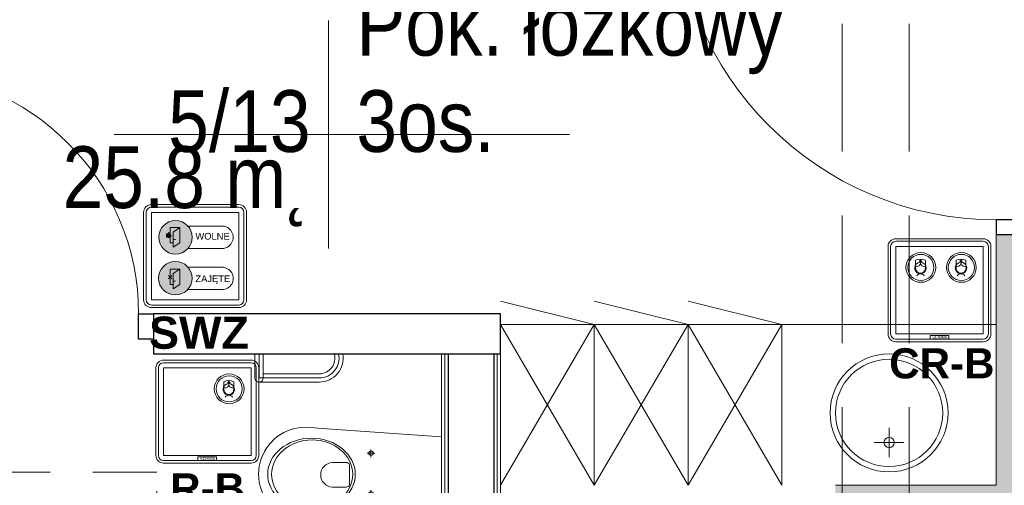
# Model space of a CAD drawing. Header units: centimetres. Extents: x -1316 to 21770, y -8842 to 3590.
# Tile 7 of 125: x -932 to -565, y 939 to 1113. Entities that reach past the tile are written whole.
import ezdxf

# ---------------------------------------------------------------- set-up
doc = ezdxf.new("R2010")
doc.units = ezdxf.units.CM
for name, pattern in [('Hidden', [71.4375, 47.625, -23.8125]), ('Ponad', [39.688, 23.813, -15.875]), ('Ukryte', [71.438, 47.625, -23.813])]:
    doc.linetypes.add(name, pattern=pattern)
for name, color, linetype, lineweight in [('A-AREA-IDEN', 2, 'Continuous', 13), ('A-DETL-GENF', 92, 'Continuous', 9), ('A-DETL-HDLN', 90, 'Ukryte', 9), ('A-DETL-MEDM', 33, 'Continuous', 13), ('A-DOOR', 31, 'Continuous', 13), ('A-FLOR-OVHD', 1, 'Ponad', 9), ('A-WALL', 113, 'Continuous', 13), ('A-WALL-FNSH', 113, 'Continuous', 13), ('A-WALL-PATT', 111, 'Continuous', 13), ('I-FURN', 30, 'Continuous', 9), ('P-SANR-FIXT', 6, 'Continuous', 9), ('PRZYW_Elementy_inst_przyw', 7, 'Continuous', 9)]:
    doc.layers.add(name, color=color, linetype=linetype, lineweight=lineweight)
doc.styles.add('adam', font='arialbd.ttf')
doc.styles.add('Arial_11', font='arial.ttf', dxfattribs={"width": 0.85, "height": 23})
doc.styles.add('GENERATED_STYLE_1', font='arial.ttf')

# ---------------------------------------------------------------- blocks, each defined once
blk = doc.blocks.new('Blat - Blat-V3-5_piętro III __10_50 m_ - stan projektowany')
at = {"layer": 'I-FURN'}
for p, q in [((0, 60), (0, 0)), ((80, 60), (0, 60))]:
    blk.add_line(p, q, dxfattribs=at)
blk = doc.blocks.new('DRZWI 1S - automatyczna etykieta - Drzwi 90 _łazienkowe_-2364283-5_piętro III __10_50 m_ - stan projektowany')
at = {"layer": 'A-DETL-GENF'}
for p, q in [((-50.5, 2), (-45, 2)), ((-50.5, -7.5), (-50.5, 2)), ((-45, 2), (-45, -7.5)), ((45, 2), (50.5, 2)), ((45, -7.5), (45, 2)), ((50.5, 2), (50.5, -7.5)), ((-45, -7.5), (-50.5, -7.5)), ((50.5, -7.5), (45, -7.5))]:
    blk.add_line(p, q, dxfattribs=at)
at = {"layer": 'A-DETL-MEDM', "lineweight": 25}
for p, q in [((-50.5, -7.5), (-50.5, 2)), ((-50.5, 2), (-45, 2)), ((-45, 2), (-45, -7.5)), ((45, 2), (45, -7.5)), ((50.5, 2), (45, 2)), ((50.5, -7.5), (50.5, 2)), ((-45, -7.5), (-50.5, -7.5)), ((45, -7.5), (50.5, -7.5))]:
    blk.add_line(p, q, dxfattribs=at)
at = {"layer": 'A-DOOR'}
blk.add_line((45, -7.5), (45, -97.5), dxfattribs=at)
blk.add_arc((45, -7.5), 90, 180, 270, dxfattribs=at)
blk = doc.blocks.new('umywalka okrągła d _44cm stal nierdzewna - Type 1-2178342-5_piętro III __10_50 m_ - stan projektowany')
at = {"layer": 'P-SANR-FIXT'}
for p, q in [((12.5, 16.43), (12.5, 27.43)), ((7, 21.93), (18, 21.93))]:
    blk.add_line(p, q, dxfattribs=at)
for centre, radius in [((12.5, 33), 22), ((12.5, 33), 20), ((12.5, 21.93), 1.9)]:
    blk.add_circle(centre, radius, dxfattribs=at)
blk = doc.blocks.new('miska ustępowa dla N_35_5x54 wisząca koło narożna - Type 1-2357501-5_piętro III __10_50 m_ - stan projektowany')
at = {"layer": 'P-SANR-FIXT'}
for p, q in [((-1.4, -11), (-4.56, -55.56)), ((29.22, -55.56), (26.4, -11)), ((44.09, -92.2), (44.09, -11)), ((47.21, -92.2), (47.21, -11)), ((4.69, -35.9), (4.69, -38.7)), ((19.8, -35.9), (19.8, -38.7)), ((3.32, -37.31), (6.14, -37.31)), ((18.43, -37.31), (21.25, -37.31)), ((8.17, -46.6), (8.17, -51.72)), ((16.4, -45.33), (9.09, -45.33)), ((17.32, -51.72), (17.32, -46.6)), ((-24.94, -56.63), (-24.94, -77.5)), ((-23.38, -56.63), (-23.38, -79.06)), ((-21.82, -56.63), (-21.82, -79.06)), ((-4.56, -55.56), (-4.88, -59.89)), ((29.58, -59.89), (29.22, -55.56)), ((-4.88, -59.89), (-4.82, -64.32)), ((29.53, -64.32), (29.58, -59.89)), ((-4.82, -64.32), (-4.57, -65.68)), ((-4.57, -65.68), (-4.19, -67.09)), ((29.19, -67.09), (29.57, -65.68)), ((29.57, -65.68), (29.53, -64.32)), ((-4.19, -67.09), (-3.69, -68.46)), ((-3.69, -68.46), (-3.07, -69.78)), ((-3.07, -69.78), (-2.34, -71.05)), ((27.34, -71.05), (28.07, -69.78)), ((28.07, -69.78), (28.69, -68.46)), ((28.69, -68.46), (29.19, -67.09)), ((-2.34, -71.05), (-1.51, -72.26)), ((-1.51, -72.26), (-0.58, -73.39)), ((-0.58, -73.39), (1.02, -74.96)), ((23.98, -74.96), (25.58, -73.39)), ((25.58, -73.39), (26.51, -72.26)), ((26.51, -72.26), (27.34, -71.05)), ((1.02, -74.96), (2.75, -76.27)), ((2.75, -76.27), (4.01, -77.03)), ((4.01, -77.03), (6.13, -78.05)), ((18.87, -78.05), (20.99, -77.03)), ((20.99, -77.03), (22.25, -76.27)), ((22.25, -76.27), (23.98, -74.96)), ((-32.35, -77.5), (-23.38, -77.5)), ((-23.38, -79.06), (-32.35, -79.06)), ((-23.38, -80.62), (-32.35, -80.62)), ((6.13, -78.05), (7.56, -78.51)), ((7.56, -78.51), (9.56, -78.98)), ((9.56, -78.98), (11.02, -79.17)), ((11.02, -79.17), (12.5, -79.25)), ((12.5, -79.25), (13.98, -79.17)), ((13.98, -79.17), (15.44, -78.98)), ((15.44, -78.98), (17.44, -78.51)), ((17.44, -78.51), (18.87, -78.05))]:
    blk.add_line(p, q, dxfattribs=at)
for centre in [(4.69, -37.31), (19.8, -37.31)]:
    blk.add_circle(centre, 0.825, dxfattribs=at)
for centre, radius, start, end in [((-30.79, -56.63), 8.97, 0, 99.9996), ((9.34, -46.48), 1.17, 102.2339, 185.8899), ((16.15, -46.48), 1.17, 354.1101, 77.7661), ((-30.79, -56.63), 7.41, 0, 102.1327), ((-30.79, -56.63), 5.85, 0, 105.4382), ((12.74, -51.5), 4.58, 182.8022, 357.1978), ((-23.38, -79.06), 1.56, 0, 90), ((-23.38, -79.06), 1.56, 270, 0), ((45.65, -92.2), 1.56, 180, 360)]:
    blk.add_arc(centre, radius, start, end, dxfattribs=at)
for centre, major_axis, ratio in [((12.55, -59.51), (0, 16.33), 0.823529), ((12.55, -59.26), (0, 15.16), 0.845174)]:
    blk.add_ellipse(centre, major_axis=major_axis, ratio=ratio, dxfattribs=at)
blk = doc.blocks.new('szafki szatniowe - szafki bez siedziska-1388164-5_piętro III __10_50 m_ - stan projektowany')
at = {"layer": 'I-FURN'}
for p, q in [((17.5, -60), (-17.5, 0)), ((-17.5, 0), (-17.5, -60)), ((52.5, -60), (17.5, 0)), ((17.5, -60), (17.5, 0)), ((87.5, -60), (52.5, 0)), ((17.5, 0), (-17.5, -60)), ((52.5, 0), (17.5, -60)), ((17.5, 0), (17.5, -60)), ((87.5, 0), (52.5, -60)), ((52.5, 0), (52.5, -60)), ((52.5, -60), (52.5, 0)), ((-17.5, -60), (17.5, -68.63)), ((-17.5, -60), (17.5, -60)), ((17.5, -60), (52.5, -68.63)), ((17.5, -60), (52.5, -60)), ((52.5, -60), (87.5, -68.63)), ((52.5, -60), (87.5, -60))]:
    blk.add_line(p, q, dxfattribs=at)
blk = doc.blocks.new('DRZWI 1S - automatyczna etykieta - Drzwi 120-2381491-5_piętro III __10_50 m_ - stan projektowany')
at = {"layer": 'A-DETL-GENF'}
for p, q in [((-65.5, 6), (-65.5, -3.5)), ((-60, 6), (-65.5, 6)), ((-60, -3.5), (-60, 6)), ((65.5, 6), (60, 6)), ((60, 6), (60, -3.5)), ((65.5, -3.5), (65.5, 6)), ((-65.5, -3.5), (-60, -3.5)), ((60, -3.5), (65.5, -3.5))]:
    blk.add_line(p, q, dxfattribs=at)
at = {"layer": 'A-DETL-MEDM', "lineweight": 25}
for p, q in [((-60, 6), (-65.5, 6)), ((-65.5, 6), (-65.5, -3.5)), ((-60, -3.5), (-60, 6)), ((60, -3.5), (60, 6)), ((60, 6), (65.5, 6)), ((65.5, 6), (65.5, -3.5)), ((-65.5, -3.5), (-60, -3.5)), ((65.5, -3.5), (60, -3.5))]:
    blk.add_line(p, q, dxfattribs=at)
at = {"layer": 'A-DOOR'}
blk.add_line((60, 6), (60, 126), dxfattribs=at)
blk.add_arc((60, 6), 120, 90, 180, dxfattribs=at)
blk = doc.blocks.new('METKA_POMIESZCZENIA2 - Rozbudowana - bez ramki-2396678-5_piętro III __10_50 m_ - stan projektowany')
at = {"layer": 'A-AREA-IDEN'}
for p, q in [((0, 0.425), (0, 0)), ((0.0976, 0), (-0.8, 0)), ((-0.8, 0), (0.9, 0)), ((0, 0), (0, -0.425))]:
    blk.add_line(p, q, dxfattribs=at)
blk = doc.blocks.new('Ikona2')
at = {"layer": 'PRZYW_Elementy_inst_przyw'}
h = blk.add_hatch(color=106, dxfattribs=at)
h.dxf.hatch_style = 1
h.paths.add_polyline_path([(0.1, -0.27), (-0.1, -0.27), (-0.1, -0.5), (0.1, -0.5)])
h.paths.add_polyline_path([(0.1, -0.5), (-0.1, -0.5), (-0.1, -0.7), (0.1, -0.7)])
h.paths.add_polyline_path([(0.34, -0.5), (0.1, -0.5), (0.1, -0.7), (0.34, -0.7)])
h.paths.add_polyline_path([(-0.1, -0.5), (-0.34, -0.5), (-0.34, -0.7), (-0.1, -0.7)])
h.paths.add_polyline_path([(0.1, -0.7), (-0.1, -0.7), (-0.1, -0.94), (0.1, -0.94)])
at = {"layer": 'PRZYW_Elementy_inst_przyw', "color": 106}
for p, q in [((-1.58, -1.86), (-1.58, -0.37)), ((1.58, -1.86), (1.58, -0.37))]:
    blk.add_line(p, q, dxfattribs=at)
for points in [[(0.34, -0.5), (0.34, -0.7), (-0.34, -0.7), (-0.34, -0.5)], [(-0.1, -0.27), (0.1, -0.27), (0.1, -0.94), (-0.1, -0.94)]]:
    blk.add_lwpolyline(points, close=True, dxfattribs=at)
for centre, radius, start, end in [((0, -3.55), 3.55, 63.5398, 116.4602), ((0, -2.84), 1.85, 31.7978, 276.8309), ((0.01, -2.9), 1.6, 156.7793, 23.2207), ((0, -2.85), 1.65, 89.6447, 89.8927), ((-0.01, -2.84), 1.86, 277.2029, 31.4258), ((0, -6.13), 1.43, 32.8175, 147.1825)]:
    blk.add_arc(centre, radius, start, end, dxfattribs=at)
at = {"layer": 'PRZYW_Elementy_inst_przyw', "color": 106, "lineweight": 5}
for centre, start, end in [((-1.13, -1.18), 253.1892, 358.3615), ((1.15, -1.18), 181.6385, 286.8108)]:
    blk.add_arc(centre, 1.14, start, end, dxfattribs=at)
blk = doc.blocks.new('R-B')
at = {"layer": 'PRZYW_Elementy_inst_przyw'}
for p, q in [((16.32, 0), (-16.32, 0)), ((-19.2, -2.88), (-19.2, -35.52)), ((-18.24, -2.88), (-18.24, -35.52)), ((-16.32, -0.96), (16.32, -0.96)), ((18.24, -2.88), (18.24, -35.52)), ((19.2, -35.52), (19.2, -2.88)), ((-16.32, -37.44), (16.32, -37.44)), ((-16.32, -38.4), (16.32, -38.4))]:
    blk.add_line(p, q, dxfattribs=at)
at = {"layer": 'PRZYW_Elementy_inst_przyw', "color": 7}
blk.add_lwpolyline([(-16.32, -2.88), (16.32, -2.88), (16.32, -35.52), (-16.32, -35.52)], close=True, dxfattribs=at)
at = {"layer": 'PRZYW_Elementy_inst_przyw', "color": 0}
blk.add_lwpolyline([(-3.49, -36.08), (3.49, -36.08), (3.49, -37.44), (-3.49, -37.44)], close=True, dxfattribs=at)
at = {"layer": 'PRZYW_Elementy_inst_przyw', "lineweight": 5}
for radius in [5.55, 4.87]:
    blk.add_circle((8.16, -10.7), radius, dxfattribs=at)
at = {"layer": 'PRZYW_Elementy_inst_przyw'}
for centre, radius, start, end in [((-16.32, -2.88), 2.88, 90, 180), ((16.32, -2.88), 2.88, 0, 90), ((-16.32, -2.88), 1.92, 90, 180), ((16.32, -2.88), 1.92, 0, 90), ((-16.32, -35.52), 2.88, 180, 270), ((-16.32, -35.52), 1.92, 180, 270), ((16.32, -35.52), 2.88, 270, 0), ((16.32, -35.52), 1.92, 270, 0)]:
    blk.add_arc(centre, radius, start, end, dxfattribs=at)
at = {"layer": 'PRZYW_Elementy_inst_przyw', "lineweight": 5, "xscale": 1.155937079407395, "yscale": 1.155937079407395, "zscale": 1.155937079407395}
blk.add_blockref('Ikona2', (8.03, -7.61), dxfattribs=at)
at = {"layer": 'PRZYW_Elementy_inst_przyw', "color": 0, "insert": (-2.71, -36.19), "char_height": 1.056, "attachment_point": 1}
blk.add_mtext_dynamic_manual_height_columns('SCHIMA', width=11.8192, gutter_width=12.5, heights=[0], dxfattribs=at)
at = {"layer": 'PRZYW_Elementy_inst_przyw', "color": 7, "linetype": 'Continuous', "lineweight": -3, "style": 'adam'}
blk.add_attdef('NAZWA', (-13.85, -53.45), '', height=11.25, dxfattribs=at)
blk = doc.blocks.new('Sygnalizator Wolne-Zajęte')
at = {"linetype": 'Continuous', "lineweight": 20, "true_color": 0x139b48}
h = blk.add_hatch(color=114, dxfattribs=at)
h.dxf.hatch_style = 1
edge = h.paths.add_edge_path()
edge.add_arc((6.13, -12.18), 6.24, 0, 360)
at = {"linetype": 'Continuous', "lineweight": 20, "true_color": 0xffffff}
h = blk.add_hatch(color=7, dxfattribs=at)
h.dxf.hatch_style = 1
h.paths.add_polyline_path([(2.79, -10.93), (3.54, -10.93), (3.54, -10.4), (4.49, -11.58), (3.54, -12.43), (3.54, -12.09), (2.79, -12.09)])
at = {"linetype": 'Continuous', "lineweight": 20, "true_color": 0xcd2027}
h = blk.add_hatch(color=242, dxfattribs=at)
h.dxf.hatch_style = 1
edge = h.paths.add_edge_path()
edge.add_arc((6.08, -27.43), 6.24, 0, 360)
at = {"color": 7, "linetype": 'Continuous', "lineweight": 20, "true_color": 0xffffff}
for p, q in [((3.54, -10.93), (3.54, -10.4)), ((3.54, -10.4), (4.49, -11.58)), ((7.71, -8.56), (4.17, -8.56)), ((4.17, -8.56), (4.17, -10.92)), ((5.21, -10.22), (7.71, -8.56)), ((5.21, -10.22), (5.21, -15.89)), ((7.71, -8.56), (7.71, -14.23)), ((4.49, -11.58), (3.54, -12.43)), ((3.54, -12.43), (3.54, -12.09)), ((4.17, -12.19), (4.17, -14.23)), ((4.17, -14.23), (5.21, -14.23)), ((5.21, -13.06), (6.09, -13.06)), ((5.21, -15.89), (7.71, -14.23)), ((7.71, -24.08), (4.17, -24.08)), ((4.17, -24.08), (4.17, -26.44)), ((5.21, -25.74), (7.71, -24.08)), ((7.71, -24.08), (7.71, -29.74)), ((4.72, -26.44), (3.48, -27.71)), ((3.5, -26.44), (4.75, -27.71)), ((4.17, -27.71), (4.17, -29.74)), ((5.21, -25.74), (5.21, -31.41)), ((5.21, -28.57), (6.09, -28.57)), ((4.17, -29.74), (5.21, -29.74)), ((5.21, -31.41), (7.71, -29.74))]:
    blk.add_line(p, q, dxfattribs=at)
at = {"color": 251, "linetype": 'Continuous', "lineweight": 20, "true_color": 0x636466}
for p, q in [((23.49, -8.01), (10.7, -7.99)), ((23.49, -16.35), (10.75, -16.33)), ((23.5, -23.34), (10.73, -23.31)), ((23.51, -31.67), (10.64, -31.65))]:
    blk.add_line(p, q, dxfattribs=at)
at = {"color": 7, "linetype": 'Continuous', "lineweight": 20, "true_color": 0xffffff}
blk.add_lwpolyline([(3.54, -12.09), (2.79, -12.09), (2.79, -10.93), (3.54, -10.93)], dxfattribs=at)
at = {"color": 251, "linetype": 'Continuous', "lineweight": 20, "true_color": 0x636466}
for centre in [(23.47, -12.18), (23.49, -27.5)]:
    blk.add_arc(centre, 4.17, 269.55, 90.0001, dxfattribs=at)
at = {"layer": 'PRZYW_Elementy_inst_przyw', "lineweight": 20}
for p, q in [((29.76, 0), (-2.88, 0)), ((-5.76, -2.88), (-5.76, -35.52)), ((-4.8, -2.88), (-4.8, -35.52)), ((-2.88, -0.96), (29.76, -0.96)), ((31.68, -2.88), (31.68, -35.52)), ((32.64, -35.52), (32.64, -2.88)), ((-2.88, -37.44), (29.76, -37.44)), ((-2.88, -38.4), (29.76, -38.4))]:
    blk.add_line(p, q, dxfattribs=at)
at = {"layer": 'PRZYW_Elementy_inst_przyw', "color": 7, "lineweight": 20}
blk.add_lwpolyline([(-2.88, -2.88), (29.76, -2.88), (29.76, -35.52), (-2.88, -35.52)], close=True, dxfattribs=at)
at = {"layer": 'PRZYW_Elementy_inst_przyw', "color": 251, "lineweight": 20, "true_color": 0x636466}
for centre in [(6.13, -12.18), (6.08, -27.43)]:
    blk.add_circle(centre, 6.24, dxfattribs=at)
at = {"layer": 'PRZYW_Elementy_inst_przyw', "lineweight": 20}
for centre, radius, start, end in [((-2.88, -2.88), 2.88, 90, 180), ((29.76, -2.88), 2.88, 0, 90), ((-2.88, -2.88), 1.92, 90, 180), ((29.76, -2.88), 1.92, 0, 90), ((-2.88, -35.52), 2.88, 180, 270), ((-2.88, -35.52), 1.92, 180, 270), ((29.76, -35.52), 2.88, 270, 0), ((29.76, -35.52), 1.92, 270, 0)]:
    blk.add_arc(centre, radius, start, end, dxfattribs=at)
at = {"color": 116, "linetype": 'Continuous', "lineweight": 20, "true_color": 0x136734, "char_height": 2.5, "attachment_point": 1, "style": 'GENERATED_STYLE_1'}
for s, insert in [('WOLNE', (13.56, -10.53)), ('{\\C244;\\c1973145;ZAJĘTE}', (13.56, -26.4))]:
    blk.add_mtext_dynamic_manual_height_columns(s, width=11.3525, gutter_width=7.5, heights=[0], dxfattribs=dict(at, insert=insert))
at = {"insert": (-3.73, -41.76), "char_height": 2.5, "width": 40.9178, "attachment_point": 1, "style": 'adam'}
blk.add_mtext('{\\H4.8x;SWZ}', dxfattribs=at)
blk = doc.blocks.new('Ikona')
at = {"layer": 'PRZYW_Elementy_inst_przyw'}
h = blk.add_hatch(color=1, dxfattribs=at)
h.dxf.hatch_style = 1
h.paths.add_polyline_path([(-1065.97, 3801.31), (-1066.17, 3801.31), (-1066.17, 3801.08), (-1065.97, 3801.08)])
h.paths.add_polyline_path([(-1065.97, 3801.08), (-1066.17, 3801.08), (-1066.17, 3800.87), (-1065.97, 3800.87)])
h.paths.add_polyline_path([(-1065.74, 3801.08), (-1065.97, 3801.08), (-1065.97, 3800.87), (-1065.74, 3800.87)])
h.paths.add_polyline_path([(-1066.17, 3801.08), (-1066.41, 3801.08), (-1066.41, 3800.87), (-1066.17, 3800.87)])
h.paths.add_polyline_path([(-1065.97, 3800.87), (-1066.17, 3800.87), (-1066.17, 3800.64), (-1065.97, 3800.64)])
at = {"layer": 'PRZYW_Elementy_inst_przyw', "color": 1}
for p, q in [((-1067.65, 3799.71), (-1067.65, 3801.21)), ((-1064.49, 3799.71), (-1064.49, 3801.21))]:
    blk.add_line(p, q, dxfattribs=at)
for points in [[(-1066.17, 3801.31), (-1065.97, 3801.31), (-1065.97, 3800.64), (-1066.17, 3800.64)], [(-1065.74, 3801.08), (-1065.74, 3800.87), (-1066.41, 3800.87), (-1066.41, 3801.08)]]:
    blk.add_lwpolyline(points, close=True, dxfattribs=at)
for centre, radius, start, end in [((-1066.07, 3798.03), 3.55, 63.5398, 116.4602), ((-1066.07, 3798.74), 1.85, 31.7978, 276.8309), ((-1066.06, 3798.68), 1.6, 156.7793, 23.2207), ((-1066.07, 3798.72), 1.65, 89.6447, 89.8927), ((-1066.08, 3798.74), 1.86, 277.2029, 31.4258), ((-1066.07, 3795.45), 1.43, 32.8175, 147.1825)]:
    blk.add_arc(centre, radius, start, end, dxfattribs=at)
at = {"layer": 'PRZYW_Elementy_inst_przyw', "color": 1, "lineweight": 5}
for centre, start, end in [((-1067.2, 3800.4), 253.1892, 358.3615), ((-1064.92, 3800.4), 181.6385, 286.8108)]:
    blk.add_arc(centre, 1.14, start, end, dxfattribs=at)
blk = doc.blocks.new('UK4-PPO')
at = {"layer": 'PRZYW_Elementy_inst_przyw'}
for p, q in [((19.21, 19.17), (-13.43, 19.17)), ((-16.31, 16.29), (-16.31, -16.35)), ((-15.35, 16.29), (-15.35, -16.35)), ((-13.43, 18.21), (19.21, 18.21)), ((21.13, 16.29), (21.13, -16.35)), ((22.09, -16.35), (22.09, 16.29)), ((-13.43, -18.27), (19.21, -18.27)), ((-13.43, -19.23), (19.21, -19.23))]:
    blk.add_line(p, q, dxfattribs=at)
at = {"layer": 'PRZYW_Elementy_inst_przyw', "color": 7}
blk.add_lwpolyline([(-13.43, 16.29), (19.21, 16.29), (19.21, -16.35), (-13.43, -16.35)], close=True, dxfattribs=at)
at = {"layer": 'PRZYW_Elementy_inst_przyw', "color": 0}
blk.add_lwpolyline([(-0.6, -16.91), (6.38, -16.91), (6.38, -18.27), (-0.6, -18.27)], close=True, dxfattribs=at)
at = {"layer": 'PRZYW_Elementy_inst_przyw', "lineweight": 5}
for centre, radius in [((-4.07, 8.47), 5.55), ((-4.07, 8.47), 4.87), ((11.05, 8.47), 5.55), ((11.05, 8.47), 4.87)]:
    blk.add_circle(centre, radius, dxfattribs=at)
at = {"layer": 'PRZYW_Elementy_inst_przyw'}
for centre, radius, start, end in [((-13.43, 16.29), 2.88, 90, 180), ((19.21, 16.29), 2.88, 0, 90), ((-13.43, 16.29), 1.92, 90, 180), ((19.21, 16.29), 1.92, 0, 90), ((-13.43, -16.35), 2.88, 180, 270), ((-13.43, -16.35), 1.92, 180, 270), ((19.21, -16.35), 2.88, 270, 0), ((19.21, -16.35), 1.92, 270, 0)]:
    blk.add_arc(centre, radius, start, end, dxfattribs=at)
at = {"layer": 'PRZYW_Elementy_inst_przyw', "lineweight": 5, "xscale": 1.155937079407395, "yscale": 1.155937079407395, "zscale": 1.155937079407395}
for name, p in [('Ikona', (1228.1, -4382.83)), ('Ikona2', (10.92, 11.56))]:
    blk.add_blockref(name, p, dxfattribs=at)
at = {"layer": 'PRZYW_Elementy_inst_przyw', "color": 0, "insert": (0.18, -17.02), "char_height": 1.056, "attachment_point": 1}
blk.add_mtext_dynamic_manual_height_columns('SCHIMA', width=11.8192, gutter_width=12.5, heights=[0], dxfattribs=at)

msp = doc.modelspace()

# ---------------------------------------------------------------- hatches: boundary and pattern name
at = {"layer": 'A-WALL-PATT'}
h = msp.add_hatch(color=9, dxfattribs=at)
h.paths.add_polyline_path([(-567.62, 132.33), (-555.62, 132.33), (-555.62, 152.33), (-567.62, 152.33)], flags=0)
h.paths.add_polyline_path([(-558.12, 283.83), (-555.62, 283.83), (-555.62, 612.83), (-567.62, 612.83), (-567.62, 283.83)], flags=0)
h.paths.add_polyline_path([(-555.62, 743.83), (-555.62, 1032.83), (-567.62, 1032.83), (-567.62, 743.83), (-558.12, 743.83)], flags=0)
h.paths.add_polyline_path([(-555.62, 1163.83), (-555.62, 1383.33), (-567.62, 1383.33), (-567.62, 1163.83), (-558.12, 1163.83)], flags=0)
msp.add_hatch(color=9, dxfattribs=at).paths.add_polyline_path([(-567.62, 927.33), (-567.62, 939.33), (-627.62, 939.33), (-627.62, 927.33), (-615.62, 927.33)], flags=0)

# ---------------------------------------------------------------- linework, layer by layer
at = {"layer": 'A-DETL-HDLN'}
for p, q in [((-625.12, 420.83), (-625.12, 2793.33)), ((-600.12, 420.83), (-600.12, 2793.33))]:
    msp.add_line(p, q, dxfattribs=at)
at = {"layer": 'A-FLOR-OVHD'}
for p, q in [((-880.89, 944.27), (-1030.89, 944.27)), ((-880.89, 794.27), (-880.89, 944.27))]:
    msp.add_line(p, q, dxfattribs=at)
at = {"layer": 'A-WALL', "lineweight": 9}
for p, q in [((-567.62, 1032.83), (-567.62, 939.33)), ((-567.62, 939.33), (-627.62, 939.33))]:
    msp.add_line(p, q, dxfattribs=at)
at = {"layer": 'A-WALL', "color": 7, "lineweight": 25}
for p, q in [((-752.62, 1003.33), (-882.13, 1003.33)), ((-752.62, 988.33), (-752.62, 1003.33)), ((-882.13, 993.83), (-882.13, 988.33)), ((-882.13, 988.33), (-752.62, 988.33)), ((-772.12, 988.33), (-772.12, 788.33)), ((-755.12, 988.33), (-755.12, 788.33))]:
    msp.add_line(p, q, dxfattribs=at)
at = {"layer": 'A-WALL'}
for p, q in [((-773.37, 988.33), (-773.37, 788.33)), ((-753.87, 988.33), (-753.87, 788.33))]:
    msp.add_line(p, q, dxfattribs=at)
at = {"layer": 'A-WALL-FNSH', "color": 250, "lineweight": 9}
for p, q in [((-774.62, 988.33), (-774.62, 788.33)), ((-752.62, 788.33), (-752.62, 988.33))]:
    msp.add_line(p, q, dxfattribs=at)

# ---------------------------------------------------------------- block references
at = {"layer": 'A-AREA-IDEN', "xscale": 99.99999999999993, "yscale": 99.99999999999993, "zscale": 99.99999999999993}
msp.add_blockref('METKA_POMIESZCZENIA2 - Rozbudowana - bez ramki-2396678-5_piętro III __10_50 m_ - stan projektowany', (-816.8, 1070.13), dxfattribs=at)
at = {"layer": 'A-DOOR'}
for name, p, rotation in [('DRZWI 1S - automatyczna etykieta - Drzwi 120-2381491-5_piętro III __10_50 m_ - stan projektowany', (-561.62, 1098.33), 89.9999999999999), ('DRZWI 1S - automatyczna etykieta - Drzwi 90 _łazienkowe_-2364283-5_piętro III __10_50 m_ - stan projektowany', (-932.63, 995.83), 180)]:
    msp.add_blockref(name, p, dxfattribs=dict(at, rotation=rotation))
at = {"layer": 'I-FURN', "rotation": 180}
msp.add_blockref('szafki szatniowe - szafki bez siedziska-1388164-5_piętro III __10_50 m_ - stan projektowany', (-665.12, 939.33), dxfattribs=at)
at = {"layer": 'I-FURN'}
msp.add_blockref('Blat - Blat-V3-5_piętro III __10_50 m_ - stan projektowany', (-647.62, 939.33), dxfattribs=at)
at = {"layer": 'P-SANR-FIXT', "rotation": 270.0000000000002}
msp.add_blockref('miska ustępowa dla N_35_5x54 wisząca koło narożna - Type 1-2357501-5_piętro III __10_50 m_ - stan projektowany', (-763.62, 955.98), dxfattribs=at)
at = {"layer": 'P-SANR-FIXT'}
msp.add_blockref('umywalka okrągła d _44cm stal nierdzewna - Type 1-2178342-5_piętro III __10_50 m_ - stan projektowany', (-620.12, 933.33), dxfattribs=at)
at = {"layer": 'PRZYW_Elementy_inst_przyw'}
msp.add_blockref('Sygnalizator Wolne-Zajęte', (-880, 1044), dxfattribs=at)
ref = msp.add_blockref('UK4-PPO', (-591.69, 1012.11), dxfattribs=at)
ref.add_attrib('NAZWA', 'CR-B', (-607.57, 979.19), dxfattribs={"color": 7, "linetype": 'Continuous', "lineweight": -3, "height": 11.25, "style": 'adam'})
at = {"layer": 'PRZYW_Elementy_inst_przyw', "linetype": 'Hidden', "lineweight": 5}
msp.add_blockref('R-B', (-862, 986), dxfattribs=at).add_auto_attribs({'NAZWA': 'R-B'})

# ---------------------------------------------------------------- texts
at = {"layer": 'A-AREA-IDEN', "color": 0, "char_height": 23, "line_spacing_factor": 0.936439, "style": 'Arial_11'}
for s, insert, width, attachment_point in [('\\pt84.99995,169.9999,255.00008,340.00003,424.99998,509.99993,595.00011,680.00006,765.00001,849.99996,934.99991,1020.00009,1105.00004,1189.99999,1274.99994,1359.99989,1445.00007,1530.00002,1614.99997,1699.99992,1785.0001,1870.00005,1955,2039.99995,2124.9999,2210.00008,2295.00003,2379.99998,2464.99993,2550.00011,2635.00006,2720.00001;Pok. łóżkowy\\P3os.', (-806.37, 1063.35), 156.91, 7), ('\\pxqr,t3.69565,7.3913,11.08696,14.78261,18.47826,22.17391,25.86957,29.56522,33.26087,36.95652,40.65217,44.34783,48.04348,51.73913,55.43478,59.13043,62.82609,66.52174,70.21739,73.91304,77.6087,81.30435,85,88.69565,92.3913,96.08696,99.78261,103.47826,107.17391,110.86957,114.56522,118.26087;{5/13}', (-823.45, 1063.35), 52.87, 9), ('\\pt84.99995,169.9999,255.00008,340.00003,424.99998,509.99993,595.00011,680.00006,765.00001,849.99996,934.99991,1020.00009,1105.00004,1189.99999,1274.99994,1359.99989,1445.00007,1530.00002,1614.99997,1699.99992,1785.0001,1870.00005,1955,2039.99995,2124.9999,2210.00008,2295.00003,2379.99998,2464.99993,2550.00011,2635.00006,2720.00001;25.8 m˛', (-823.45, 1065.74), 91.63, 3)]:
    msp.add_mtext(s, dxfattribs=dict(at, insert=insert, width=width, attachment_point=attachment_point))

doc.saveas('drawing.dxf')
